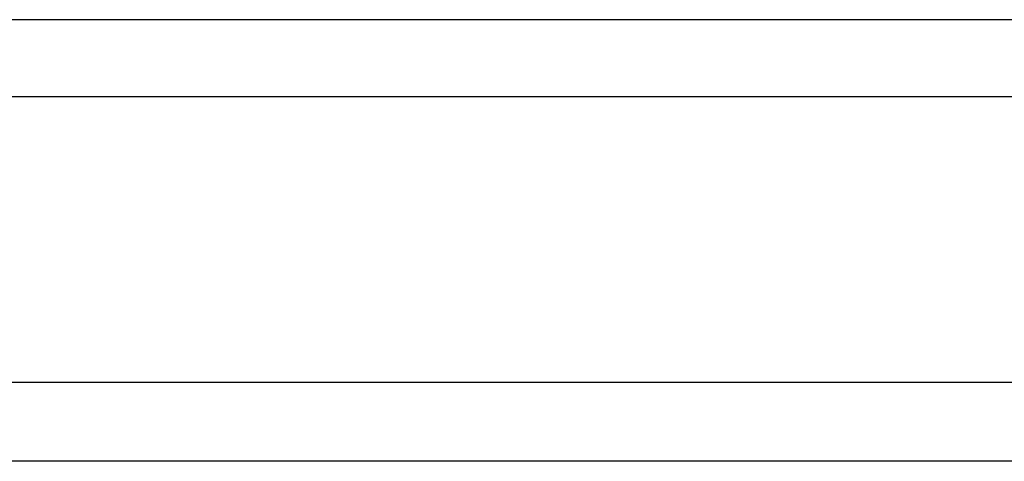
# Model space of a CAD drawing. Header units: millimetres. Extents: x 321 to 573, y 335 to 412.
# Tile 35 of 55: x 511.06 to 519.97, y 350.74 to 354.74. Entities that reach past the tile are written whole.
import ezdxf

# ---------------------------------------------------------------- set-up
doc = ezdxf.new("R2010")
doc.units = ezdxf.units.MM
doc.header["$LTSCALE"] = 0.1
doc.layers.add('2', color=7, linetype='CONTINUOUS')

msp = doc.modelspace()

# ---------------------------------------------------------------- linework, layer by layer
at = {"layer": '2', "color": 0, "linetype": 'Continuous'}
for p, q in [((530.811, 354.7441), (491.311, 354.7441)), ((530.811, 354.0441), (491.311, 354.0441)), ((530.811, 354.0441), (491.311, 354.0441)), ((572.511, 351.4583), (452.2849, 351.4583)), ((572.511, 350.7441), (433.111, 350.7441))]:
    msp.add_line(p, q, dxfattribs=at)

doc.saveas('drawing.dxf')
